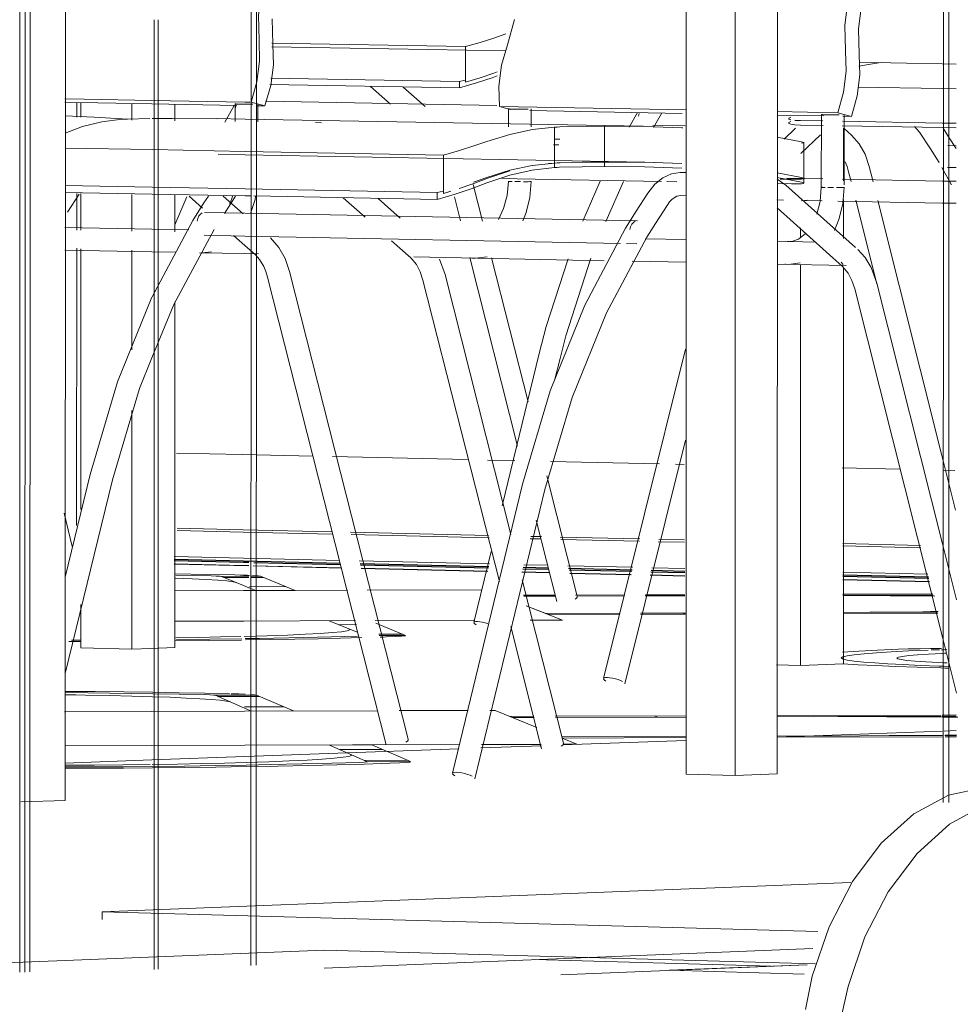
# Model space of a CAD drawing. Header units: metres. Extents: x -32 to 90, y -28 to 32.
# Tile 84 of 148: x 90.06778 to 90.068183, y 1.776211 to 1.776633. Entities that reach past the tile are written whole.
import ezdxf

# ---------------------------------------------------------------- set-up
doc = ezdxf.new("R2010")
doc.units = ezdxf.units.M
doc.linetypes.add('IMPORT-HIDDEN _4_', pattern=[0.005, 0.003333, -0.001667])
doc.layers.get('DEFPOINTS').update_dxf_attribs({"color": 250, "lineweight": 9})
for name, color, linetype, lineweight in [('A-DOOR', 31, 'Continuous', 18), ('A-FLOR', 192, 'Continuous', 18), ('A-GLAZ-CURT', 52, 'Continuous', 18), ('ARQ-ALV-MEDIA', 250, 'Continuous', 9), ('ARQ-LAY-EQUIP', 250, 'Continuous', 9), ('ARQ-PISO-DESN', 250, 'Continuous', 9), ('ARQ-PROJECAO', 250, 'IMPORT-HIDDEN _4_', 9), ('DETALHES_CTR35', 250, 'Continuous', 9), ('ESQUADRIAS', 250, 'Continuous', 25), ('I-FURN', 30, 'Continuous', 18), ('MOBILIARIO', 7, 'Continuous', 18)]:
    doc.layers.add(name, color=color, linetype=linetype, lineweight=lineweight)

msp = doc.modelspace()

# ---------------------------------------------------------------- linework, layer by layer
at = {"layer": 'A-DOOR', "lineweight": 9}
for p, q in [((90.06778023, 1.77622495), (90.06778069, 1.77802629)), ((90.06778285, 1.77802672), (90.06778239, 1.77622504)), ((90.06778285, 1.77802672), (90.06778239, 1.77622504)), ((90.06778456, 1.77622513), (90.06778502, 1.77802716)), ((90.06817589, 1.77802463), (90.06817559, 1.77629773)), ((90.06817797, 1.77629773), (90.06817828, 1.77802506)), ((90.06783783, 1.77663284), (90.06783773, 1.77622617)), ((90.06783945, 1.77622624), (90.06783955, 1.77663285))]:
    msp.add_line(p, q, dxfattribs=at)
at = {"layer": 'A-FLOR', "lineweight": 9}
for p, q in [((90.06787827, 1.77639901), (90.06784637, 1.77639975)), ((90.06791801, 1.77639808), (90.06788016, 1.77639897)), ((90.06798056, 1.77639662), (90.06792646, 1.77639789)), ((90.06800716, 1.776396), (90.06799526, 1.77639628)), ((90.06804194, 1.77639519), (90.06801577, 1.7763958)), ((90.06806495, 1.77639465), (90.06805011, 1.776395)), ((90.06816978, 1.77639221), (90.06813264, 1.77639307)), ((90.0681361, 1.77626334), (90.06781547, 1.77625086)), ((90.06781547, 1.77625086), (90.06812191, 1.77624246)), ((90.06781547, 1.77625086), (90.06781547, 1.77624758))]:
    msp.add_line(p, q, dxfattribs=at)
at = {"layer": 'A-GLAZ-CURT', "lineweight": 9}
for p, q in [((90.06787917, 1.77622783), (90.06787958, 1.77794734)), ((90.06788186, 1.77794781), (90.06788145, 1.77622793))]:
    msp.add_line(p, q, dxfattribs=at)
at = {"layer": 'ARQ-ALV-MEDIA', "color": 59}
for p, q in [((90.06787597, 1.7764023), (90.06784635, 1.77640299)), ((90.06787599, 1.7763992), (90.06784637, 1.77639989))]:
    msp.add_line(p, q, dxfattribs=at)
at = {"layer": 'ARQ-ALV-MEDIA', "color": 57}
for p, q in [((90.06791716, 1.77640134), (90.06787597, 1.7764023)), ((90.06798132, 1.77639985), (90.06792559, 1.77640114)), ((90.06787827, 1.77639915), (90.06787599, 1.7763992)), ((90.06791798, 1.77639822), (90.06788018, 1.7763991)), ((90.06798059, 1.77639676), (90.06792642, 1.77639802)), ((90.06800712, 1.77639614), (90.06799529, 1.77639642)), ((90.0680063, 1.77639927), (90.06799604, 1.77639951)), ((90.06804274, 1.77639842), (90.0680149, 1.77639907)), ((90.06806493, 1.7763979), (90.0680509, 1.77639823)), ((90.06816894, 1.77639549), (90.06813262, 1.77639633)), ((90.06804198, 1.77639533), (90.06801573, 1.77639594)), ((90.06806495, 1.77639479), (90.06805015, 1.77639514)), ((90.06816974, 1.77639235), (90.06813264, 1.77639321))]:
    msp.add_line(p, q, dxfattribs=at)
at = {"layer": 'ARQ-LAY-EQUIP', "color": 57}
for p, q in [((90.06791059, 1.77622675), (90.06811975, 1.77623512)), ((90.06800069, 1.77623036), (90.06810188, 1.77622754)), ((90.06811741, 1.77622817), (90.06801189, 1.77622392))]:
    msp.add_line(p, q, dxfattribs=at)
msp.add_polyline3d([(90.06811607, 1.77622417, 0), (90.06805825, 1.77622578, 0), (90.06811741, 1.77622817, 0)], dxfattribs=at)
at = {"layer": 'ARQ-PISO-DESN', "color": 59}
for p, q in [((90.06787563, 1.77644665), (90.06784739, 1.77644727)), ((90.06818057, 1.77643993), (90.06817539, 1.77644004)), ((90.06787588, 1.77641346), (90.06784766, 1.77641411))]:
    msp.add_line(p, q, dxfattribs=at)
at = {"layer": 'ARQ-PISO-DESN', "color": 57}
for p, q in [((90.06790572, 1.77644598), (90.06787563, 1.77644665)), ((90.067972, 1.77644452), (90.06791414, 1.7764458)), ((90.06799214, 1.77644408), (90.06798045, 1.77644434)), ((90.06805417, 1.77644271), (90.06800746, 1.77644374)), ((90.06806465, 1.77644248), (90.06806099, 1.77644256)), ((90.06815696, 1.77644045), (90.06813236, 1.77644099)), ((90.0679142, 1.77641258), (90.06787588, 1.77641346)), ((90.06798115, 1.77641104), (90.06792216, 1.7764124)), ((90.06800325, 1.77641054), (90.06799875, 1.77641064)), ((90.06804551, 1.77640957), (90.06801191, 1.77641034)), ((90.06806486, 1.77640912), (90.06805362, 1.77640938)), ((90.06816606, 1.7764068), (90.06813255, 1.77640757))]:
    msp.add_line(p, q, dxfattribs=at)
at = {"layer": 'ARQ-PROJECAO', "color": 59, "linetype": 'Continuous'}
msp.add_line((90.06787588, 1.77641446), (90.06784765, 1.77641511), dxfattribs=at)
at = {"layer": 'ARQ-PROJECAO', "color": 57, "linetype": 'Continuous'}
for p, q in [((90.06791393, 1.77641359), (90.06787588, 1.77641446)), ((90.06798089, 1.77641205), (90.06792189, 1.7764134)), ((90.0680036, 1.77641153), (90.067999, 1.77641164)), ((90.06804576, 1.77641057), (90.06801164, 1.77641135)), ((90.06806485, 1.77641013), (90.06805386, 1.77641038)), ((90.0681658, 1.77640781), (90.06813255, 1.77640858))]:
    msp.add_line(p, q, dxfattribs=at)
at = {"layer": 'DEFPOINTS', "color": 59}
for p, q in [((90.06784635, 1.77640299), (90.06787597, 1.7764023)), ((90.0681812, 1.77632844), (90.06817593, 1.77632825)), ((90.0681812, 1.77632844), (90.06817593, 1.77632825)), ((90.06787661, 1.77631734), (90.0678368, 1.77631589)), ((90.06787661, 1.77631734), (90.0678368, 1.77631589))]:
    msp.add_line(p, q, dxfattribs=at)
at = {"layer": 'DEFPOINTS', "color": 57}
for p, q in [((90.06787597, 1.7764023), (90.06791716, 1.77640134)), ((90.06792559, 1.77640114), (90.06798132, 1.77639985)), ((90.06799604, 1.77639951), (90.0680063, 1.77639927)), ((90.0680149, 1.77639907), (90.06804274, 1.77639842)), ((90.0680509, 1.77639823), (90.06806493, 1.7763979)), ((90.06813262, 1.77639633), (90.06816894, 1.77639549)), ((90.06817515, 1.77632822), (90.06810443, 1.77632564)), ((90.06817515, 1.77632822), (90.06810443, 1.77632564)), ((90.06796824, 1.77632068), (90.06787661, 1.77631734)), ((90.06796824, 1.77632068), (90.06787661, 1.77631734)), ((90.06800358, 1.77632197), (90.0679776, 1.77632102)), ((90.06800358, 1.77632197), (90.0679776, 1.77632102)), ((90.0680654, 1.77632422), (90.06801271, 1.7763223)), ((90.0680654, 1.77632422), (90.06801271, 1.7763223)), ((90.0678368, 1.77631589), (90.06779962, 1.77631454)), ((90.0678368, 1.77631589), (90.06779962, 1.77631454))]:
    msp.add_line(p, q, dxfattribs=at)
at = {"layer": 'DETALHES_CTR35', "color": 57}
for p, q in [((90.06791059, 1.77622675), (90.06811975, 1.77623512)), ((90.06811741, 1.77622817), (90.06801189, 1.77622392))]:
    msp.add_line(p, q, dxfattribs=at)
at = {"layer": 'ESQUADRIAS', "color": 69}
for p, q in [((90.06787598, 1.77640106), (90.06784636, 1.77640175)), ((90.06787598, 1.77640044), (90.06784636, 1.77640113))]:
    msp.add_line(p, q, dxfattribs=at)
at = {"layer": 'ESQUADRIAS', "color": 217}
for p, q in [((90.06791748, 1.77640009), (90.06787598, 1.77640106)), ((90.06787826, 1.77640039), (90.06787598, 1.77640044)), ((90.06791765, 1.77639947), (90.0678804, 1.77640034)), ((90.06798103, 1.77639862), (90.06792592, 1.7763999)), ((90.06798088, 1.776398), (90.06792609, 1.77639927)), ((90.06800679, 1.77639739), (90.06799559, 1.77639766)), ((90.06800663, 1.77639802), (90.06799574, 1.77639827)), ((90.06804244, 1.77639719), (90.06801523, 1.77639782)), ((90.06804228, 1.77639657), (90.0680154, 1.77639719)), ((90.06806494, 1.77639604), (90.06805045, 1.77639638)), ((90.06806494, 1.77639666), (90.0680506, 1.776397)), ((90.06816926, 1.77639423), (90.06813263, 1.77639509)), ((90.06816942, 1.77639361), (90.06813263, 1.77639446))]:
    msp.add_line(p, q, dxfattribs=at)
at = {"layer": 'I-FURN', "lineweight": 9}
for p, q in [((90.06808648, 1.77630921), (90.06808657, 1.77674914)), ((90.06810452, 1.77630988), (90.06810461, 1.77674949)), ((90.06779974, 1.77629858), (90.06779986, 1.77674346)), ((90.06806557, 1.77671194), (90.06806549, 1.77630975)), ((90.06788828, 1.77663331), (90.06788858, 1.77662241)), ((90.06799208, 1.77663305), (90.067989, 1.77662217)), ((90.06788815, 1.77662289), (90.06797111, 1.77662147)), ((90.06788821, 1.77662129), (90.06798834, 1.77661956)), ((90.06788858, 1.77662241), (90.06788882, 1.77661365)), ((90.06797111, 1.77660614), (90.06797111, 1.77662147)), ((90.06813956, 1.7766147), (90.06815984, 1.77661434)), ((90.06815984, 1.77661434), (90.06817509, 1.77661408)), ((90.06817509, 1.77661408), (90.06818113, 1.77661397)), ((90.06788771, 1.77660789), (90.06796854, 1.77660647)), ((90.06796854, 1.77660647), (90.06797095, 1.77660708)), ((90.06788768, 1.77660474), (90.06788522, 1.77659604)), ((90.06788736, 1.77660516), (90.06796854, 1.77660373)), ((90.06793896, 1.77659679), (90.06793046, 1.77660436)), ((90.0679444, 1.77660411), (90.06795379, 1.77659575)), ((90.06796854, 1.77660373), (90.06796854, 1.77660647)), ((90.06813909, 1.77660408), (90.06817508, 1.77660345)), ((90.06817508, 1.77660345), (90.06818113, 1.77660334)), ((90.06779961, 1.77659905), (90.06780778, 1.7765989)), ((90.06780778, 1.7765989), (90.06783681, 1.77659838)), ((90.06781365, 1.77659732), (90.0677996, 1.77659757)), ((90.06780465, 1.77659115), (90.06780465, 1.77659716)), ((90.06780645, 1.77659723), (90.06780645, 1.77659119)), ((90.0678368, 1.77659691), (90.06781365, 1.77659732)), ((90.06782829, 1.77658993), (90.06782829, 1.77659684)), ((90.06787325, 1.77659625), (90.0678368, 1.77659691)), ((90.06783681, 1.77659838), (90.06787663, 1.77659767)), ((90.0678467, 1.77658959), (90.0678467, 1.7765965)), ((90.06787209, 1.77659619), (90.06786804, 1.77658911)), ((90.06787241, 1.77658935), (90.06787241, 1.77659683)), ((90.06787243, 1.77659475), (90.06787273, 1.77659586)), ((90.06787663, 1.77659767), (90.06787891, 1.77659763)), ((90.06788522, 1.77659604), (90.06787935, 1.77659762)), ((90.06788522, 1.77659604), (90.06788161, 1.7765961)), ((90.06788212, 1.77659684), (90.06788212, 1.77658918)), ((90.06788543, 1.77659802), (90.0679845, 1.77659625)), ((90.06798563, 1.77659572), (90.0680579, 1.77659442)), ((90.06798563, 1.77659572), (90.06799026, 1.77659446)), ((90.06798942, 1.77658711), (90.06798942, 1.77659473)), ((90.06799916, 1.77659474), (90.06799916, 1.77658699)), ((90.0680579, 1.77659442), (90.06806549, 1.77659429)), ((90.06782639, 1.77659038), (90.06783597, 1.7765906)), ((90.06783687, 1.77659062), (90.06784553, 1.7765907)), ((90.06786502, 1.77659054), (90.06784553, 1.7765907)), ((90.06786429, 1.7765906), (90.06787673, 1.77659037)), ((90.06787673, 1.77659037), (90.06804715, 1.77658728)), ((90.06806376, 1.77659283), (90.06799866, 1.776594)), ((90.06804466, 1.7765932), (90.06804109, 1.77658692)), ((90.06805494, 1.77659282), (90.0680515, 1.77658674)), ((90.06810453, 1.77659359), (90.06813046, 1.77659312)), ((90.06812427, 1.77659174), (90.06810453, 1.7765921)), ((90.0681234, 1.77656117), (90.06812341, 1.77659233)), ((90.06813046, 1.77659312), (90.06813631, 1.77659153)), ((90.06813631, 1.77659153), (90.06813268, 1.77659159)), ((90.06813318, 1.77659233), (90.06813317, 1.77656225)), ((90.06790949, 1.77658872), (90.06790682, 1.77658888)), ((90.06799002, 1.77658382), (90.0679997, 1.77658588)), ((90.0679997, 1.77658588), (90.0680092, 1.77658692)), ((90.0680092, 1.77658669), (90.06800919, 1.77657155)), ((90.06802109, 1.77658725), (90.06801153, 1.77658702)), ((90.06803062, 1.776572), (90.06803063, 1.77658735)), ((90.06805134, 1.77658768), (90.06806508, 1.77658743)), ((90.06806369, 1.7765867), (90.06806411, 1.77658668)), ((90.06810752, 1.77658183), (90.0681124, 1.77658646)), ((90.06811207, 1.77658989), (90.06811452, 1.77658979)), ((90.06811452, 1.77658971), (90.06811207, 1.77658982)), ((90.06811452, 1.77658979), (90.06812412, 1.77658961)), ((90.06812417, 1.77658766), (90.06811452, 1.77658783)), ((90.06817508, 1.77658674), (90.06813239, 1.77658751)), ((90.06813243, 1.77658946), (90.06817508, 1.77658869)), ((90.06813289, 1.77656389), (90.06813289, 1.77658643)), ((90.06813325, 1.77658631), (90.06813637, 1.77658351)), ((90.06817508, 1.77658869), (90.06818112, 1.77658859)), ((90.06818112, 1.77658663), (90.06817508, 1.77658674)), ((90.06817552, 1.77658645), (90.06817792, 1.77658282)), ((90.06801148, 1.77658175), (90.06800914, 1.7765818)), ((90.06810457, 1.77658265), (90.06811486, 1.77658069)), ((90.0681231, 1.77658366), (90.06811463, 1.77657562)), ((90.0681701, 1.77657764), (90.06816537, 1.77658479)), ((90.06818109, 1.77657785), (90.06817792, 1.77658282)), ((90.06779969, 1.77657799), (90.06783689, 1.7765773)), ((90.06801105, 1.77657932), (90.06800871, 1.77657936)), ((90.06811579, 1.77658041), (90.06811591, 1.77658028)), ((90.06811592, 1.77658028), (90.06811592, 1.77656492)), ((90.06817387, 1.77657178), (90.0681701, 1.77657764)), ((90.06817763, 1.77657906), (90.06818109, 1.77657899)), ((90.06783689, 1.7765773), (90.06787671, 1.77657656)), ((90.06786514, 1.7765753), (90.06787673, 1.77657508)), ((90.06787671, 1.77657656), (90.06796169, 1.77657499)), ((90.06787673, 1.77657508), (90.06804785, 1.77657191)), ((90.06796169, 1.77655854), (90.06796169, 1.77657499)), ((90.06799002, 1.77656843), (90.06799968, 1.77657049)), ((90.0679997, 1.77657049), (90.06800919, 1.77657154)), ((90.06800919, 1.77657155), (90.06800667, 1.77657136)), ((90.06800919, 1.77657154), (90.06800919, 1.77656963)), ((90.06800919, 1.77656963), (90.06801027, 1.77656968)), ((90.06801027, 1.77656968), (90.06801137, 1.77656972)), ((90.06801155, 1.77657166), (90.06802108, 1.77657189)), ((90.06802109, 1.77657189), (90.06803062, 1.776572)), ((90.06803062, 1.77657006), (90.06803062, 1.77657198)), ((90.06804781, 1.77657187), (90.06806369, 1.77657136)), ((90.06814395, 1.77657002), (90.06814558, 1.77656352)), ((90.06817907, 1.77656226), (90.06817504, 1.77656962)), ((90.06818109, 1.77656962), (90.06817745, 1.77656968)), ((90.06797448, 1.77656339), (90.06798022, 1.77656537)), ((90.06798022, 1.77656537), (90.06799, 1.77656843)), ((90.06799, 1.7765682), (90.06798022, 1.77656488)), ((90.06799319, 1.77656483), (90.06805499, 1.77656367)), ((90.06805216, 1.7765625), (90.06805561, 1.77656524)), ((90.06805561, 1.77656524), (90.06805922, 1.77656687)), ((90.06805922, 1.77656687), (90.06806301, 1.77656749)), ((90.06806302, 1.77656749), (90.06806552, 1.77656756)), ((90.06810457, 1.77656734), (90.06811485, 1.77656539)), ((90.06811485, 1.77656533), (90.06810457, 1.7765673)), ((90.06811485, 1.77656337), (90.06810457, 1.77656535)), ((90.06810871, 1.77656509), (90.06812404, 1.7765648)), ((90.06811585, 1.77656487), (90.06811459, 1.77656478)), ((90.06811485, 1.77656539), (90.06811579, 1.77656511)), ((90.06811592, 1.77656499), (90.06811592, 1.77656296)), ((90.06813613, 1.7765637), (90.06813511, 1.77656779)), ((90.06779969, 1.77656191), (90.06783689, 1.7765612)), ((90.06783689, 1.7765612), (90.06787671, 1.77656045)), ((90.06797433, 1.77656237), (90.06797831, 1.77654667)), ((90.06802879, 1.77656382), (90.06802127, 1.77654663)), ((90.06803866, 1.77656364), (90.06803121, 1.77654646)), ((90.0680491, 1.77655868), (90.06805216, 1.7765625)), ((90.06805729, 1.77656362), (90.06806161, 1.77656354)), ((90.06810453, 1.77656274), (90.06811058, 1.77656262)), ((90.06810455, 1.77656463), (90.06810827, 1.77656213)), ((90.06810579, 1.77656467), (90.06811058, 1.77656458)), ((90.06810827, 1.77656213), (90.0681381, 1.77653542)), ((90.0681234, 1.77656117), (90.06812348, 1.77656118)), ((90.06812341, 1.77656116), (90.0681234, 1.77656117)), ((90.06813105, 1.77656105), (90.06812991, 1.77656106)), ((90.06813249, 1.77656464), (90.06817507, 1.77656384)), ((90.06817507, 1.77656384), (90.06818112, 1.77656373)), ((90.06779969, 1.77655898), (90.06783689, 1.77655827)), ((90.06780565, 1.77655816), (90.06780066, 1.77655046)), ((90.06780464, 1.77654279), (90.06780464, 1.77655848)), ((90.06780644, 1.77655855), (90.06780644, 1.77654286)), ((90.06782828, 1.77654243), (90.06782828, 1.77655813)), ((90.06783689, 1.77655827), (90.06787671, 1.77655751)), ((90.06785184, 1.77655705), (90.06784657, 1.77654508)), ((90.06784669, 1.77654207), (90.06784669, 1.77655778)), ((90.0678585, 1.77655227), (90.06785271, 1.77655739)), ((90.0678591, 1.77655448), (90.06786099, 1.77655741)), ((90.06786739, 1.77655739), (90.06787592, 1.77654983)), ((90.06787229, 1.77655689), (90.06786784, 1.77655001)), ((90.06787229, 1.77655689), (90.06787267, 1.77655741)), ((90.06787671, 1.77656045), (90.06795894, 1.77655889)), ((90.06787671, 1.77655751), (90.06787899, 1.77655747)), ((90.06788044, 1.77655744), (90.06795894, 1.77655595)), ((90.06792809, 1.77654831), (90.06791868, 1.77655667)), ((90.06793369, 1.77655638), (90.06794309, 1.77654801)), ((90.06795894, 1.77655889), (90.06796151, 1.77655954)), ((90.06795894, 1.77655595), (90.06795894, 1.77655889)), ((90.06796473, 1.77655945), (90.06796169, 1.77655854)), ((90.06796891, 1.77654681), (90.06796632, 1.77655703)), ((90.06804413, 1.77655093), (90.0680491, 1.77655868)), ((90.06806552, 1.77655774), (90.06806327, 1.77655768)), ((90.06805737, 1.77655338), (90.06805239, 1.77654563)), ((90.06805737, 1.77655338), (90.06805847, 1.77655488)), ((90.06805847, 1.77655488), (90.06805961, 1.77655604)), ((90.06810716, 1.7765557), (90.06810431, 1.77655576)), ((90.06813253, 1.77652726), (90.06810454, 1.7765523)), ((90.06812383, 1.77655539), (90.06811488, 1.77655556)), ((90.06811739, 1.77655559), (90.06811504, 1.77655542)), ((90.06817507, 1.77655442), (90.06813052, 1.77655526)), ((90.06813288, 1.77653923), (90.06813289, 1.77655591)), ((90.06814718, 1.77651977), (90.06813815, 1.7765557)), ((90.06814758, 1.77655556), (90.06817487, 1.77644693)), ((90.06818112, 1.7765543), (90.06817507, 1.77655442)), ((90.06785933, 1.77655039), (90.06787667, 1.77655005)), ((90.06787667, 1.77655005), (90.06804464, 1.77654683)), ((90.0677996, 1.77654397), (90.0678368, 1.77654324)), ((90.06811453, 1.77653962), (90.06811453, 1.77654374)), ((90.0678368, 1.77654324), (90.06785266, 1.77654294)), ((90.06787667, 1.77654028), (90.06785913, 1.77654062)), ((90.06787663, 1.7765362), (90.06787177, 1.7765405)), ((90.06803739, 1.77653714), (90.06787667, 1.77654028)), ((90.06788114, 1.7765322), (90.06787663, 1.7765362)), ((90.06794769, 1.77653089), (90.06793942, 1.77653824)), ((90.06804444, 1.77653701), (90.06803996, 1.77653709)), ((90.068048, 1.77653914), (90.06806549, 1.7765388)), ((90.06810453, 1.77653804), (90.06812107, 1.77653772)), ((90.06810894, 1.77653794), (90.06810958, 1.77653789)), ((90.0681112, 1.77653805), (90.06810958, 1.77653789)), ((90.0678368, 1.77653353), (90.0677996, 1.77653427)), ((90.06780461, 1.7764163), (90.06780464, 1.77653513)), ((90.06780644, 1.77653476), (90.06780641, 1.7764232)), ((90.06782826, 1.77649161), (90.06782827, 1.77653424)), ((90.06784724, 1.77653333), (90.0678368, 1.77653353)), ((90.06787663, 1.77653275), (90.06785727, 1.77653313)), ((90.06785829, 1.77653306), (90.06786233, 1.77653347)), ((90.06788239, 1.77653264), (90.06787663, 1.77653275)), ((90.06803044, 1.77652972), (90.06794895, 1.77653133)), ((90.06799332, 1.7764503), (90.06797287, 1.77653114)), ((90.06798033, 1.7765314), (90.06797534, 1.77653076)), ((90.06795989, 1.77653044), (90.06796231, 1.77652379)), ((90.06797381, 1.77653085), (90.06797407, 1.77653084)), ((90.06797382, 1.77653086), (90.06797534, 1.77653076)), ((90.06798227, 1.776531), (90.06799786, 1.77646934)), ((90.06806549, 1.77652903), (90.06804239, 1.77652949)), ((90.06813405, 1.77652768), (90.06810453, 1.77652826)), ((90.06810784, 1.77652822), (90.0681081, 1.7765282)), ((90.06810785, 1.77652822), (90.06810937, 1.77652812)), ((90.06811432, 1.77652875), (90.06810937, 1.77652812)), ((90.0681145, 1.7763564), (90.06811453, 1.77652793)), ((90.06813253, 1.77652726), (90.0681349, 1.77652442)), ((90.06793718, 1.77632239), (90.06788633, 1.77652271)), ((90.06789575, 1.77652511), (90.06794658, 1.77632479)), ((90.06796231, 1.77652379), (90.06799048, 1.77641248)), ((90.06813285, 1.77635705), (90.06813288, 1.77652658)), ((90.06814479, 1.77652677), (90.06814719, 1.7765201)), ((90.06798557, 1.77639225), (90.06795287, 1.77652139)), ((90.06814719, 1.7765201), (90.06817524, 1.77640851)), ((90.06817523, 1.77636846), (90.06813771, 1.77651771)), ((90.06784665, 1.77636401), (90.06784668, 1.7765121)), ((90.06798677, 1.77642478), (90.06800263, 1.77649004)), ((90.06803015, 1.77635073), (90.06806526, 1.77649181)), ((90.06801154, 1.77648789), (90.06800923, 1.77647838)), ((90.06782823, 1.77636337), (90.06782826, 1.77646561)), ((90.06806525, 1.77645279), (90.0680393, 1.77634846)), ((90.06817487, 1.77644693), (90.06818091, 1.77642289)), ((90.06781989, 1.7764358), (90.06779963, 1.77635294)), ((90.06779964, 1.77639421), (90.06781038, 1.77643811)), ((90.0680059, 1.77643757), (90.06801894, 1.77638601)), ((90.06796546, 1.77631016), (90.06799553, 1.77643398)), ((90.06800509, 1.77643166), (90.06797503, 1.77630784)), ((90.06779921, 1.77642158), (90.06780274, 1.77640736)), ((90.06801015, 1.77638377), (90.06800135, 1.77641857)), ((90.06797462, 1.77637476), (90.06798203, 1.77640524)), ((90.06817524, 1.77640851), (90.06818127, 1.77638449)), ((90.0679954, 1.77639306), (90.0680131, 1.77632311)), ((90.0678064, 1.77638245), (90.06780639, 1.7763639)), ((90.06797627, 1.77637518), (90.06797547, 1.77637515)), ((90.06800368, 1.77632071), (90.06799045, 1.77637298)), ((90.06818127, 1.77634445), (90.06817523, 1.77636846)), ((90.06782823, 1.77636337), (90.06780639, 1.7763639)), ((90.06783643, 1.77636365), (90.06782823, 1.77636337)), ((90.06784665, 1.77636401), (90.06783643, 1.77636365)), ((90.0681145, 1.7763564), (90.06810424, 1.77635665)), ((90.06813285, 1.77635705), (90.0681145, 1.7763564)), ((90.06794656, 1.77632483), (90.06794653, 1.77632443)), ((90.06796548, 1.77631021), (90.06796546, 1.77631016)), ((90.06796829, 1.77631053), (90.06796722, 1.77631061)), ((90.06797196, 1.77630972), (90.06797074, 1.77631007)), ((90.06808648, 1.77630921), (90.06806549, 1.77630975)), ((90.06810452, 1.77630988), (90.06808648, 1.77630921)), ((90.06779974, 1.77629858), (90.06778072, 1.77629788)), ((90.0679106, 1.77623442), (90.06733888, 1.77621172)), ((90.06812089, 1.77622857), (90.0679106, 1.77623442))]:
    msp.add_line(p, q, dxfattribs=at)
for points in [[(90.06788271, 1.776624, 0), (90.06788242, 1.7766349, 0), (90.06788383, 1.776646, 0), (90.0678869, 1.77665684, 0)], [(90.06813381, 1.77661968, 0), (90.06813349, 1.77663066, 0), (90.0681349, 1.77664183, 0), (90.06813799, 1.77665275, 0)], [(90.06814384, 1.77665114, 0), (90.06814075, 1.77664022, 0), (90.06813934, 1.77662906, 0), (90.06813966, 1.77661808, 0)], [(90.06787935, 1.77659762, 0), (90.06788181, 1.77660633, 0), (90.06788295, 1.77661524, 0), (90.06788271, 1.776624, 0)], [(90.06797111, 1.77662147, 0), (90.0679774, 1.77662323, 0), (90.06798324, 1.77662507, 0), (90.06798837, 1.77662683, 0)], [(90.067989, 1.77662217, 0), (90.06798652, 1.77661344, 0), (90.06798539, 1.7766045, 0), (90.06798563, 1.77659572, 0)], [(90.06813046, 1.77659312, 0), (90.06813294, 1.77660189, 0), (90.06813407, 1.77661086, 0), (90.06813381, 1.77661968, 0)], [(90.06813966, 1.77661808, 0), (90.06813992, 1.77660927, 0), (90.06813992, 1.77660927, 0)], [(90.06788882, 1.77661365, 0), (90.06788768, 1.77660474, 0), (90.06788768, 1.77660474, 0)], [(90.06814904, 1.77661455, 0), (90.06814534, 1.77661399, 0), (90.06813944, 1.77661301, 0)], [(90.06798462, 1.77660888, 0), (90.06798248, 1.77660811, 0), (90.06797575, 1.77660584, 0), (90.06796854, 1.77660373, 0)], [(90.06798459, 1.77661059, 0), (90.06798323, 1.7766101, 0), (90.06797739, 1.77660808, 0), (90.06797111, 1.77660614, 0)], [(90.06813992, 1.77660927, 0), (90.06813879, 1.77660029, 0), (90.06813631, 1.77659153, 0)], [(90.0678729, 1.77659688, 0), (90.0678725, 1.77659685, 0), (90.06787242, 1.77659682, 0), (90.06787267, 1.7765968, 0), (90.06787323, 1.77659677, 0), (90.06787407, 1.77659675, 0)], [(90.06787407, 1.77659675, 0), (90.06787513, 1.77659674, 0), (90.06787633, 1.77659673, 0), (90.06787633, 1.77659673, 0)], [(90.06787633, 1.77659673, 0), (90.0678776, 1.77659673, 0), (90.06787884, 1.77659674, 0), (90.06787997, 1.77659675, 0), (90.06787997, 1.77659675, 0)], [(90.06798951, 1.77659475, 0), (90.06798943, 1.77659472, 0), (90.06798969, 1.7765947, 0), (90.06799026, 1.77659467, 0), (90.0679911, 1.77659465, 0)], [(90.06798991, 1.77659478, 0), (90.06798951, 1.77659475, 0), (90.06798951, 1.77659475, 0)], [(90.0679911, 1.77659465, 0), (90.06799217, 1.77659464, 0), (90.06799337, 1.77659463, 0), (90.06799464, 1.77659463, 0), (90.06799589, 1.77659464, 0), (90.06799702, 1.77659465, 0), (90.06799702, 1.77659465, 0)], [(90.06799702, 1.77659465, 0), (90.06799797, 1.77659467, 0), (90.06799797, 1.77659467, 0)], [(90.06782405, 1.77659028, 0), (90.06781542, 1.77658923, 0), (90.06780711, 1.77658716, 0), (90.06779968, 1.77658432, 0)], [(90.06779975, 1.77659171, 0), (90.06781211, 1.77659126, 0), (90.06782411, 1.77659055, 0)], [(90.06782405, 1.77659028, 0), (90.06782521, 1.77659034, 0), (90.06782639, 1.77659038, 0)], [(90.06804548, 1.77659275, 0), (90.06804548, 1.77659275, 0), (90.06804518, 1.77659164, 0), (90.06804518, 1.77659164, 0)], [(90.06811041, 1.77659123, 0), (90.06810951, 1.7765908, 0), (90.06810949, 1.77659042, 0), (90.06811036, 1.77659011, 0), (90.06811036, 1.77659011, 0)], [(90.06811036, 1.77659004, 0), (90.06810949, 1.77659035, 0), (90.06810951, 1.77659073, 0), (90.06811041, 1.77659116, 0)], [(90.06812388, 1.77659237, 0), (90.06812349, 1.77659235, 0), (90.06812342, 1.77659232, 0), (90.06812368, 1.77659229, 0), (90.06812426, 1.77659227, 0), (90.06812511, 1.77659225, 0)], [(90.06812511, 1.77659225, 0), (90.06812618, 1.77659223, 0), (90.06812739, 1.77659222, 0), (90.06812867, 1.77659222, 0), (90.06812991, 1.77659223, 0), (90.06813105, 1.77659224, 0), (90.06813105, 1.77659224, 0)], [(90.06801153, 1.77658702, 0), (90.06801036, 1.77658698, 0), (90.0680092, 1.77658692, 0)], [(90.06803048, 1.77658735, 0), (90.06802109, 1.77658725, 0), (90.06802109, 1.77658725, 0)], [(90.06803063, 1.77658735, 0), (90.06804775, 1.77658723, 0), (90.06804775, 1.77658723, 0)], [(90.06804775, 1.77658723, 0), (90.06806369, 1.7765867, 0), (90.06806369, 1.7765867, 0)], [(90.06811452, 1.77658783, 0), (90.06811207, 1.77658794, 0), (90.06811036, 1.77658816, 0), (90.06810949, 1.77658847, 0), (90.06810951, 1.77658885, 0), (90.06811041, 1.77658928, 0)], [(90.06816537, 1.77658479, 0), (90.06816435, 1.77658613, 0), (90.0681633, 1.77658714, 0)], [(90.06798022, 1.77658077, 0), (90.06799002, 1.77658382, 0), (90.06799002, 1.77658382, 0)], [(90.06814395, 1.77657002, 0), (90.06814215, 1.77657529, 0), (90.06813967, 1.77657974, 0), (90.06813637, 1.77658351, 0)], [(90.06796169, 1.77657499, 0), (90.06796844, 1.77657689, 0), (90.06797471, 1.77657887, 0), (90.06798022, 1.77658077, 0)], [(90.06811486, 1.77658069, 0), (90.06811579, 1.77658041, 0), (90.06811579, 1.77658041, 0)], [(90.06811591, 1.77658028, 0), (90.06811581, 1.77658018, 0), (90.0681149, 1.77658001, 0), (90.0681149, 1.77658001, 0)], [(90.06800919, 1.77656963, 0), (90.06799968, 1.77656853, 0), (90.06799, 1.77656632, 0), (90.06798022, 1.77656302, 0)], [(90.06800919, 1.77657155, 0), (90.06801037, 1.77657162, 0), (90.06801155, 1.77657166, 0)], [(90.06801153, 1.77657164, 0), (90.06801035, 1.7765716, 0), (90.06800919, 1.77657154, 0)], [(90.06801137, 1.77656972, 0), (90.068021, 1.77656995, 0), (90.06803062, 1.77657006, 0)], [(90.06803048, 1.77657198, 0), (90.06802108, 1.77657187, 0), (90.06801153, 1.77657164, 0)], [(90.06806369, 1.77657136, 0), (90.06804775, 1.77657189, 0), (90.06803062, 1.776572, 0)], [(90.06803062, 1.77657198, 0), (90.06804775, 1.77657187, 0), (90.06804781, 1.77657187, 0)], [(90.06806369, 1.77656942, 0), (90.06804775, 1.77656995, 0), (90.06803062, 1.77657006, 0)], [(90.06813511, 1.77656779, 0), (90.06813442, 1.77657008, 0), (90.06813356, 1.77657213, 0)], [(90.06798022, 1.77656488, 0), (90.0679747, 1.7765628, 0), (90.06796843, 1.77656063, 0), (90.06796843, 1.77656063, 0)], [(90.06798652, 1.7765651, 0), (90.06799007, 1.77656492, 0), (90.06799319, 1.77656483, 0)], [(90.06811579, 1.77656511, 0), (90.0681158, 1.77656488, 0), (90.0681149, 1.77656472, 0), (90.06811312, 1.77656464, 0), (90.06811058, 1.77656465, 0)], [(90.0681149, 1.77656465, 0), (90.0681158, 1.77656481, 0), (90.06811579, 1.77656504, 0), (90.06811485, 1.77656533, 0)], [(90.06798022, 1.77656302, 0), (90.0679739, 1.77656066, 0), (90.06796667, 1.77655822, 0), (90.06795894, 1.77655595, 0)], [(90.06798942, 1.77656368, 0), (90.06798887, 1.77655763, 0), (90.06798739, 1.77655202, 0), (90.06798517, 1.77654732, 0)], [(90.06798941, 1.77656368, 0), (90.0679895, 1.77656369, 0), (90.0679899, 1.77656371, 0), (90.0679899, 1.77656371, 0)], [(90.0679911, 1.77656362, 0), (90.06799025, 1.77656364, 0), (90.06798968, 1.77656366, 0), (90.06798943, 1.77656368, 0), (90.06798941, 1.77656368, 0)], [(90.06799464, 1.77656358, 0), (90.06799337, 1.77656359, 0), (90.06799216, 1.77656361, 0), (90.06799216, 1.77656361, 0)], [(90.06799915, 1.7765636, 0), (90.0679986, 1.77655681, 0), (90.0679971, 1.77655035, 0), (90.06799566, 1.77654679, 0)], [(90.06799915, 1.7765636, 0), (90.06799906, 1.77656359, 0), (90.06799867, 1.77656358, 0), (90.06799797, 1.77656357, 0), (90.06799702, 1.77656357, 0), (90.06799588, 1.77656357, 0), (90.06799588, 1.77656357, 0)], [(90.06799888, 1.77656363, 0), (90.06799914, 1.77656361, 0), (90.06799915, 1.7765636, 0)], [(90.06811058, 1.77656458, 0), (90.06811312, 1.77656457, 0), (90.0681149, 1.77656465, 0), (90.0681149, 1.77656465, 0)], [(90.06811058, 1.77656262, 0), (90.06811312, 1.77656261, 0), (90.0681149, 1.7765627, 0)], [(90.0681149, 1.7765627, 0), (90.0681158, 1.77656286, 0), (90.06811579, 1.77656309, 0), (90.06811485, 1.77656337, 0)], [(90.0681234, 1.77656117, 0), (90.06812285, 1.77655507, 0), (90.06812144, 1.77654969, 0)], [(90.0681251, 1.77656111, 0), (90.06812425, 1.77656113, 0), (90.06812368, 1.77656114, 0), (90.06812341, 1.77656116, 0)], [(90.06812348, 1.77656118, 0), (90.06812388, 1.77656119, 0), (90.06812388, 1.77656119, 0)], [(90.06812866, 1.77656106, 0), (90.06812739, 1.77656107, 0), (90.06812617, 1.77656109, 0), (90.06812617, 1.77656109, 0)], [(90.06813317, 1.77656109, 0), (90.06813262, 1.77655425, 0), (90.06813111, 1.77654775, 0), (90.06812904, 1.77654261, 0)], [(90.06813269, 1.77656106, 0), (90.06813199, 1.77656106, 0), (90.06813105, 1.77656105, 0), (90.06813105, 1.77656105, 0)], [(90.06813317, 1.77656109, 0), (90.06813309, 1.77656107, 0), (90.06813269, 1.77656106, 0), (90.06813269, 1.77656106, 0)], [(90.06813289, 1.77656111, 0), (90.06813316, 1.77656109, 0), (90.06813317, 1.77656109, 0)], [(90.06787015, 1.77655401, 0), (90.06787107, 1.77655642, 0), (90.06787127, 1.77655738, 0)], [(90.0678791, 1.77654991, 0), (90.06788096, 1.77655591, 0), (90.06788121, 1.77655738, 0)], [(90.06805961, 1.77655604, 0), (90.06806161, 1.77655731, 0), (90.06806327, 1.77655768, 0)], [(90.06783693, 1.77651426, 0), (90.06785438, 1.77654696, 0), (90.0678591, 1.77655448, 0)], [(90.06785613, 1.77654668, 0), (90.06785645, 1.77654787, 0), (90.06785696, 1.77654889, 0), (90.06785763, 1.77654969, 0), (90.0678584, 1.7765502, 0), (90.0678584, 1.7765502, 0)], [(90.06799553, 1.77643398, 0), (90.06800726, 1.77647396, 0), (90.06802212, 1.77651074, 0), (90.06803961, 1.77654367, 0), (90.06804413, 1.77655093, 0)], [(90.06800509, 1.77643166, 0), (90.06801671, 1.77647119, 0), (90.06803142, 1.77650744, 0), (90.06804873, 1.77653977, 0), (90.06805239, 1.77654563, 0)], [(90.06804371, 1.77654663, 0), (90.06804293, 1.77654612, 0), (90.06804227, 1.77654532, 0), (90.06804176, 1.77654429, 0), (90.06804144, 1.7765431, 0), (90.06804144, 1.7765431, 0)], [(90.06783685, 1.7764881, 0), (90.06784618, 1.77651096, 0), (90.06786345, 1.77654306, 0)], [(90.06789575, 1.77652511, 0), (90.06789382, 1.7765307, 0), (90.06789117, 1.77653543, 0), (90.06788759, 1.77653948, 0)], [(90.06811647, 1.7765412, 0), (90.06811367, 1.77653901, 0), (90.0681112, 1.77653805, 0)], [(90.06788633, 1.77652271, 0), (90.06788559, 1.77652513, 0), (90.06788468, 1.77652731, 0), (90.06788295, 1.77653019, 0), (90.06788114, 1.7765322, 0)], [(90.06813906, 1.77653456, 0), (90.06814215, 1.77653114, 0), (90.06814479, 1.77652677, 0)], [(90.06794769, 1.7765309, 0), (90.06795006, 1.77652807, 0), (90.06795169, 1.77652497, 0), (90.06795287, 1.77652139, 0)], [(90.068015, 1.77653053, 0), (90.06800558, 1.77650151, 0), (90.06800263, 1.77649004, 0)], [(90.06802467, 1.77653081, 0), (90.06801401, 1.77649757, 0), (90.06801154, 1.77648789, 0)], [(90.0681319, 1.77652905, 0), (90.06813256, 1.77652829, 0), (90.06813274, 1.77652815, 0)], [(90.0681349, 1.77652442, 0), (90.06813652, 1.7765213, 0), (90.06813771, 1.77651771, 0)], [(90.06781038, 1.77643811, 0), (90.0678221, 1.77647777, 0), (90.06783685, 1.77651407, 0)], [(90.06781989, 1.7764358, 0), (90.06783149, 1.77647499, 0), (90.06783685, 1.7764881, 0)], [(90.06801892, 1.77638604, 0), (90.06801889, 1.77638568, 0), (90.06801857, 1.77638525, 0), (90.06801797, 1.77638481, 0)], [(90.06797547, 1.77637515, 0), (90.06797491, 1.77637502, 0), (90.06797464, 1.7763748, 0), (90.06797462, 1.77637475, 0)], [(90.06797838, 1.77637494, 0), (90.06797726, 1.77637511, 0), (90.06797627, 1.77637518, 0)], [(90.06797467, 1.7763745, 0), (90.06797467, 1.7763745, 0), (90.067975, 1.77637415, 0), (90.06797561, 1.77637376, 0), (90.06797561, 1.77637376, 0)], [(90.06798068, 1.77637436, 0), (90.06797955, 1.77637468, 0), (90.06797838, 1.77637494, 0)], [(90.06803185, 1.77635118, 0), (90.06803102, 1.77635115, 0), (90.06803045, 1.77635101, 0), (90.06803017, 1.77635078, 0), (90.06803015, 1.77635073, 0)], [(90.0680302, 1.77635046, 0), (90.06803053, 1.77635009, 0), (90.06803116, 1.77634968, 0)], [(90.0680383, 1.7763495, 0), (90.06803743, 1.77634992, 0), (90.06803638, 1.77635031, 0), (90.06803522, 1.77635065, 0), (90.06803402, 1.77635092, 0), (90.06803287, 1.7763511, 0), (90.06803185, 1.77635118, 0)], [(90.06794653, 1.77632443, 0), (90.06794618, 1.77632398, 0), (90.06794554, 1.7763235, 0), (90.06794554, 1.7763235, 0)], [(90.06801309, 1.77632315, 0), (90.06801306, 1.77632275, 0), (90.06801271, 1.77632229, 0), (90.06801207, 1.77632181, 0), (90.06801207, 1.77632181, 0)], [(90.06796577, 1.77631044, 0), (90.06796548, 1.77631021, 0), (90.06796548, 1.77631021, 0)], [(90.06796551, 1.77630989, 0), (90.06796587, 1.77630951, 0), (90.06796587, 1.77630951, 0)], [(90.06796722, 1.77631061, 0), (90.06796636, 1.77631058, 0), (90.06796577, 1.77631044, 0), (90.06796577, 1.77631044, 0)], [(90.06796587, 1.77630951, 0), (90.06796652, 1.77630909, 0), (90.06796652, 1.77630909, 0)], [(90.06797074, 1.77631007, 0), (90.06797074, 1.77631007, 0), (90.06796949, 1.77631035, 0), (90.06796829, 1.77631053, 0), (90.06796829, 1.77631053, 0)], [(90.06797397, 1.7763089, 0), (90.06797306, 1.77630932, 0), (90.06797196, 1.77630972, 0), (90.06797196, 1.77630972, 0)], [(90.06811658, 1.77620904, 0), (90.06811952, 1.77622322, 0), (90.06812671, 1.77624444, 0), (90.06813674, 1.77626378, 0), (90.06814907, 1.77628019, 0), (90.068163, 1.77629276, 0), (90.06817779, 1.77630081, 0), (90.0681926, 1.77630391, 0)], [(90.06820793, 1.7762996, 0), (90.06819311, 1.7762965, 0), (90.06817833, 1.77628844, 0), (90.0681644, 1.77627586, 0), (90.06815207, 1.77625945, 0), (90.06814204, 1.7762401, 0), (90.06813484, 1.77621887, 0), (90.06813238, 1.77620752, 0)]]:
    msp.add_polyline3d(points, dxfattribs=at)
at = {"layer": 'MOBILIARIO', "color": 49}
for p, q in [((90.06786771, 1.77639404), (90.06787603, 1.77639406)), ((90.06787607, 1.77638843), (90.06784646, 1.77638834)), ((90.06784646, 1.77638834), (90.06787607, 1.77638843)), ((90.06784656, 1.77637531), (90.06787605, 1.7763754)), ((90.06784656, 1.77637531), (90.06787605, 1.7763754)), ((90.0678651, 1.77634307), (90.06787641, 1.77634311)), ((90.06787646, 1.77633679), (90.06783664, 1.77633666)), ((90.06783664, 1.77633666), (90.06787646, 1.77633679)), ((90.06818116, 1.77633516), (90.06817511, 1.77633514)), ((90.06817512, 1.77633459), (90.06818116, 1.77633461)), ((90.06817629, 1.77632637), (90.06818121, 1.77632639)), ((90.06818121, 1.77632583), (90.06817639, 1.77632582)), ((90.06783675, 1.77632201), (90.06787657, 1.77632215)), ((90.06783675, 1.77632201), (90.06787657, 1.77632215))]:
    msp.add_line(p, q, dxfattribs=at)
at = {"layer": 'MOBILIARIO', "color": 137}
for p, q in [((90.06787603, 1.77639454), (90.06787831, 1.77639455)), ((90.06787603, 1.77639406), (90.06787831, 1.77639407)), ((90.06787931, 1.77639407), (90.06788448, 1.77639409)), ((90.06787834, 1.77638967), (90.06787605, 1.77639061)), ((90.06787832, 1.77638844), (90.06787607, 1.77638843)), ((90.06787607, 1.77638843), (90.06787832, 1.77638844)), ((90.06792052, 1.77638857), (90.06787835, 1.77638844)), ((90.06787835, 1.77638844), (90.06789819, 1.7763885)), ((90.06788131, 1.77638845), (90.06787852, 1.77638959)), ((90.06787861, 1.77639009), (90.06789416, 1.77639014)), ((90.06797816, 1.77638874), (90.06792894, 1.77638859)), ((90.06800964, 1.77638651), (90.0679959, 1.77638646)), ((90.06799603, 1.77638598), (90.06800977, 1.77638602)), ((90.06803922, 1.7763866), (90.06801823, 1.77638653)), ((90.06801889, 1.77638605), (90.0680391, 1.77638611)), ((90.06804795, 1.77638614), (90.068065, 1.77638619)), ((90.068065, 1.77638668), (90.06804807, 1.77638662)), ((90.0681711, 1.776387), (90.06813267, 1.77638688)), ((90.06813268, 1.7763864), (90.06817123, 1.77638652)), ((90.06801267, 1.77637582), (90.06799709, 1.77638194)), ((90.06813272, 1.77637908), (90.06817309, 1.7763792)), ((90.06787617, 1.7763754), (90.06792394, 1.77637555)), ((90.06787617, 1.7763754), (90.06792394, 1.77637555)), ((90.06791276, 1.77637551), (90.06792471, 1.7763706)), ((90.06793241, 1.77637558), (90.06797507, 1.77637571)), ((90.0679987, 1.77637578), (90.06801267, 1.77637582)), ((90.06800538, 1.77637868), (90.06803729, 1.77637878)), ((90.06806505, 1.77637838), (90.06804604, 1.77637832)), ((90.06804617, 1.77637881), (90.06806505, 1.77637887)), ((90.06806417, 1.77637887), (90.06806545, 1.77637838)), ((90.06817322, 1.77637871), (90.06813272, 1.77637858)), ((90.06791689, 1.77637381), (90.06792439, 1.77637384)), ((90.06793398, 1.7763697), (90.0679442, 1.77636973)), ((90.06787641, 1.77634364), (90.06788164, 1.77634366)), ((90.06787641, 1.77634311), (90.06788287, 1.77634313)), ((90.06788164, 1.77634366), (90.06789738, 1.77633686)), ((90.06787645, 1.77633865), (90.06789311, 1.7763387)), ((90.06787874, 1.77633713), (90.06787645, 1.77633812)), ((90.06797221, 1.7763371), (90.0679427, 1.776337)), ((90.06798381, 1.77633713), (90.06798143, 1.77633713)), ((90.06800156, 1.77632976), (90.06798381, 1.77633713)), ((90.06783664, 1.77633666), (90.06779944, 1.77633654)), ((90.06779944, 1.77633654), (90.06783664, 1.77633666)), ((90.06793356, 1.77633697), (90.06787646, 1.77633679)), ((90.06787646, 1.77633679), (90.06789738, 1.77633686)), ((90.06800031, 1.77633457), (90.06799006, 1.77633454)), ((90.06800156, 1.77632976), (90.06799006, 1.77633454)), ((90.06799136, 1.776334), (90.06800045, 1.77633403)), ((90.06806533, 1.77633478), (90.06800949, 1.7763346)), ((90.06800963, 1.77633406), (90.06806533, 1.77633424)), ((90.06805315, 1.7763342), (90.06805182, 1.77633474)), ((90.06817462, 1.77633514), (90.06810437, 1.77633491)), ((90.06810437, 1.77633436), (90.06817472, 1.77633459)), ((90.06801224, 1.77632583), (90.06806538, 1.77632601)), ((90.06806539, 1.77632545), (90.06801239, 1.77632528)), ((90.06801877, 1.77632261), (90.06801239, 1.77632526)), ((90.06817517, 1.77632581), (90.06810443, 1.77632558)), ((90.06810463, 1.77632613), (90.06817516, 1.77632637)), ((90.06779956, 1.77632189), (90.06783675, 1.77632201)), ((90.06779956, 1.77632189), (90.06783675, 1.77632201)), ((90.06787657, 1.77632215), (90.06796867, 1.77632245)), ((90.06787657, 1.77632215), (90.06793099, 1.77632232)), ((90.06791721, 1.77632035), (90.06793541, 1.77632041)), ((90.06797795, 1.77632248), (90.06800343, 1.77632256)), ((90.06801271, 1.77632259), (90.06801877, 1.77632261)), ((90.06792788, 1.7763157), (90.06794618, 1.77631576))]:
    msp.add_line(p, q, dxfattribs=at)
at = {"layer": 'MOBILIARIO', "color": 49}
for points in [[(90.06784698, 1.77639376, 0), (90.06785406, 1.77639349, 0), (90.06786011, 1.77639319, 0), (90.06786507, 1.77639287, 0), (90.0678689, 1.77639254, 0), (90.06787156, 1.7763922, 0), (90.06787301, 1.77639186, 0)], [(90.06784707, 1.77639501, 0), (90.06785476, 1.77639488, 0), (90.06786219, 1.77639473, 0)], [(90.06784709, 1.77639556, 0), (90.06786004, 1.77639535, 0), (90.06787239, 1.77639512, 0)], [(90.06786219, 1.77639473, 0), (90.0678644, 1.77639467, 0), (90.0678659, 1.7763946, 0), (90.06786656, 1.77639451, 0)], [(90.06787605, 1.77639061, 0), (90.06786656, 1.77639451, 0), (90.06787603, 1.77639454, 0)], [(90.06787239, 1.77639512, 0), (90.06787454, 1.77639507, 0), (90.0678765, 1.77639502, 0)], [(90.06784676, 1.77636692, 0), (90.0678612, 1.77636707, 0), (90.06787525, 1.77636726, 0)], [(90.06784706, 1.77636823, 0), (90.06785685, 1.77636839, 0), (90.06786616, 1.77636857, 0), (90.06787494, 1.77636877, 0)], [(90.0678474, 1.77636745, 0), (90.06786156, 1.77636762, 0), (90.06787526, 1.77636781, 0)], [(90.0681749, 1.7763631, 0), (90.068176, 1.77636312, 0), (90.06817713, 1.77636313, 0)], [(90.06817506, 1.77636154, 0), (90.06817609, 1.77636159, 0), (90.06817714, 1.77636164, 0)], [(90.06817732, 1.77635742, 0), (90.06817544, 1.7763575, 0), (90.06817363, 1.77635759, 0)], [(90.06817799, 1.77635594, 0), (90.06817593, 1.77635601, 0), (90.06817391, 1.77635609, 0)], [(90.06817808, 1.77635519, 0), (90.06817633, 1.77635523, 0), (90.0681746, 1.77635528, 0)], [(90.06783701, 1.77634298, 0), (90.06784469, 1.77634271, 0), (90.06785148, 1.77634241, 0), (90.06785732, 1.7763421, 0), (90.06786218, 1.77634177, 0), (90.06786601, 1.77634143, 0), (90.06786877, 1.77634108, 0), (90.06787045, 1.77634072, 0)], [(90.06783713, 1.77634487, 0), (90.06784851, 1.7763447, 0), (90.0678595, 1.7763445, 0), (90.06787006, 1.77634429, 0)], [(90.06783728, 1.77634426, 0), (90.06784851, 1.77634407, 0), (90.06785925, 1.77634385, 0)], [(90.06785925, 1.77634385, 0), (90.0678616, 1.77634379, 0), (90.06786319, 1.7763437, 0), (90.06786389, 1.7763436, 0)], [(90.06787645, 1.77633812, 0), (90.06786389, 1.7763436, 0), (90.06787641, 1.77634364, 0)], [(90.06787073, 1.77634427, 0), (90.067874, 1.77634419, 0), (90.06787676, 1.77634408, 0)], [(90.0681818, 1.77633417, 0), (90.06817875, 1.77633421, 0), (90.06817567, 1.77633424, 0)], [(90.06817647, 1.77632652, 0), (90.06817887, 1.77632655, 0), (90.06818124, 1.77632658, 0)], [(90.06783687, 1.77631397, 0), (90.06784774, 1.77631414, 0), (90.06785813, 1.77631434, 0), (90.06786796, 1.77631456, 0), (90.06787716, 1.7763148, 0)], [(90.06783697, 1.77631312, 0), (90.06785073, 1.77631328, 0), (90.06786413, 1.77631346, 0), (90.06787711, 1.77631367, 0)], [(90.06783706, 1.77631254, 0), (90.06785078, 1.77631268, 0), (90.06786421, 1.77631284, 0), (90.0678773, 1.77631304, 0)]]:
    msp.add_polyline3d(points, dxfattribs=at)
at = {"layer": 'MOBILIARIO', "color": 137}
for points in [[(90.0678765, 1.77639502, 0), (90.06787762, 1.77639498, 0), (90.06787865, 1.77639494, 0)], [(90.06787939, 1.77639455, 0), (90.06788333, 1.77639456, 0), (90.06789819, 1.7763885, 0)], [(90.06788005, 1.77639488, 0), (90.06788229, 1.77639472, 0), (90.06788333, 1.77639456, 0)], [(90.06817193, 1.77638605, 0), (90.06816251, 1.77638615, 0), (90.06815282, 1.77638623, 0), (90.06814289, 1.77638629, 0), (90.06813281, 1.77638633, 0)], [(90.06803717, 1.77637829, 0), (90.06800663, 1.77637819, 0), (90.06799709, 1.77638194, 0)], [(90.06813286, 1.77637908, 0), (90.06814423, 1.77637914, 0), (90.06815538, 1.77637924, 0), (90.06816623, 1.77637936, 0)], [(90.06816665, 1.77637936, 0), (90.06817009, 1.77637941, 0), (90.06817349, 1.77637946, 0)], [(90.06787636, 1.77636881, 0), (90.06788611, 1.77636909, 0), (90.06789485, 1.7763694, 0), (90.06790247, 1.77636972, 0), (90.06790891, 1.77637007, 0), (90.06791409, 1.77637044, 0), (90.06791796, 1.77637081, 0), (90.06792048, 1.7763712, 0), (90.06792162, 1.77637159, 0), (90.06792137, 1.77637197, 0)], [(90.06793411, 1.7763692, 0), (90.06794542, 1.77636923, 0), (90.06793272, 1.77637441, 0)], [(90.0678013, 1.77636664, 0), (90.06780386, 1.77636665, 0), (90.06780642, 1.77636666, 0)], [(90.06780241, 1.77636715, 0), (90.06780442, 1.77636716, 0), (90.06780644, 1.77636717, 0)], [(90.06787673, 1.77636784, 0), (90.06788294, 1.77636794, 0), (90.06788903, 1.77636805, 0)], [(90.06787686, 1.77636728, 0), (90.06788763, 1.77636745, 0), (90.06789808, 1.77636763, 0)], [(90.06788903, 1.77636805, 0), (90.06790173, 1.77636831, 0), (90.0679137, 1.7763686, 0), (90.06792486, 1.77636892, 0)], [(90.06789808, 1.77636763, 0), (90.067908, 1.77636783, 0), (90.06791752, 1.77636805, 0), (90.06792663, 1.77636828, 0)], [(90.06793456, 1.7763685, 0), (90.06793587, 1.77636854, 0), (90.06793717, 1.77636858, 0)], [(90.06793717, 1.77636858, 0), (90.06794099, 1.77636872, 0), (90.06794371, 1.77636888, 0), (90.06794521, 1.77636906, 0), (90.06794542, 1.77636923, 0)], [(90.06813253, 1.77636207, 0), (90.06813947, 1.77636249, 0), (90.06814745, 1.7763629, 0), (90.06815643, 1.77636329, 0)], [(90.06813451, 1.7763605, 0), (90.06813753, 1.77636093, 0), (90.0681417, 1.77636136, 0), (90.06814698, 1.77636178, 0), (90.06815334, 1.77636218, 0), (90.06816074, 1.77636257, 0), (90.06816913, 1.77636294, 0)], [(90.06815643, 1.77636329, 0), (90.06816062, 1.77636342, 0), (90.06816567, 1.77636353, 0)], [(90.06816567, 1.77636353, 0), (90.06817012, 1.77636359, 0), (90.06817485, 1.77636363, 0)], [(90.06817037, 1.77636299, 0), (90.06817204, 1.77636305, 0), (90.06817406, 1.77636309, 0)], [(90.06813252, 1.77635914, 0), (90.06813195, 1.7763596, 0), (90.06813261, 1.77636005, 0), (90.06813451, 1.7763605, 0)], [(90.06814157, 1.77635782, 0), (90.06813747, 1.77635824, 0), (90.06813449, 1.77635866, 0), (90.06813265, 1.7763591, 0)], [(90.06815613, 1.77635922, 0), (90.06815574, 1.77635956, 0), (90.0681564, 1.77635991, 0), (90.06815811, 1.77636025, 0), (90.06816084, 1.77636058, 0), (90.06816457, 1.77636091, 0), (90.06816928, 1.77636123, 0), (90.06817493, 1.77636154, 0)], [(90.06817363, 1.77635759, 0), (90.06816813, 1.77635789, 0), (90.0681636, 1.77635821, 0), (90.06816007, 1.77635854, 0), (90.06815757, 1.77635888, 0), (90.06815613, 1.77635922, 0)], [(90.0681746, 1.77635528, 0), (90.06816446, 1.7763556, 0), (90.06815515, 1.77635594, 0), (90.06814671, 1.7763563, 0), (90.06813918, 1.77635668, 0), (90.0681326, 1.77635707, 0)], [(90.06817391, 1.77635609, 0), (90.06816577, 1.7763564, 0), (90.06815843, 1.77635674, 0), (90.06815193, 1.77635709, 0), (90.0681463, 1.77635745, 0), (90.06814157, 1.77635782, 0)], [(90.06779978, 1.77634471, 0), (90.06780938, 1.77634462, 0), (90.06781879, 1.77634452, 0)], [(90.06779981, 1.77634526, 0), (90.06781255, 1.77634516, 0), (90.067825, 1.77634502, 0), (90.06783713, 1.77634487, 0)], [(90.06779988, 1.7763438, 0), (90.06780421, 1.77634374, 0), (90.06780844, 1.77634367, 0)], [(90.06780844, 1.77634367, 0), (90.0678187, 1.77634347, 0), (90.06782825, 1.77634324, 0), (90.06783701, 1.77634298, 0)], [(90.06781879, 1.77634452, 0), (90.06782816, 1.7763444, 0), (90.06783728, 1.77634426, 0)], [(90.067879, 1.77634397, 0), (90.06788079, 1.77634382, 0), (90.06788164, 1.77634366, 0)], [(90.06816189, 1.77633435, 0), (90.06815151, 1.7763344, 0), (90.068141, 1.77633443, 0), (90.06813043, 1.77633444, 0), (90.06811985, 1.77633441, 0)], [(90.06817534, 1.77633424, 0), (90.06816867, 1.7763343, 0), (90.06816189, 1.77633435, 0)], [(90.06814065, 1.77632625, 0), (90.06815244, 1.77632631, 0), (90.06816406, 1.77632639, 0), (90.06817541, 1.77632651, 0)], [(90.06791282, 1.77632226, 0), (90.06792917, 1.77631514, 0), (90.06794748, 1.7763152, 0), (90.06793099, 1.77632232, 0)], [(90.06787716, 1.7763148, 0), (90.06788692, 1.77631512, 0), (90.06789565, 1.77631546, 0), (90.06790326, 1.77631582, 0), (90.06790967, 1.7763162, 0), (90.06791481, 1.7763166, 0), (90.06791864, 1.77631702, 0), (90.06792112, 1.77631743, 0), (90.06792223, 1.77631786, 0), (90.06792196, 1.77631828, 0)], [(90.06779968, 1.7763123, 0), (90.06781226, 1.77631235, 0), (90.06782473, 1.77631243, 0), (90.06783706, 1.77631254, 0)], [(90.0677997, 1.77631287, 0), (90.06781226, 1.77631293, 0), (90.0678247, 1.77631301, 0), (90.06783697, 1.77631312, 0)], [(90.06779977, 1.77631364, 0), (90.06781215, 1.77631371, 0), (90.06782431, 1.77631382, 0), (90.06783614, 1.77631396, 0)], [(90.06787711, 1.77631367, 0), (90.06788242, 1.77631377, 0), (90.06788764, 1.77631387, 0)], [(90.0678773, 1.77631304, 0), (90.06789074, 1.77631327, 0), (90.06790366, 1.77631353, 0), (90.06791601, 1.77631381, 0), (90.06792771, 1.77631412, 0), (90.06793872, 1.77631446, 0)], [(90.06788764, 1.77631387, 0), (90.06790111, 1.77631416, 0), (90.06791382, 1.77631449, 0), (90.06792566, 1.77631484, 0)], [(90.06792566, 1.77631484, 0), (90.06792772, 1.77631493, 0), (90.06792892, 1.77631503, 0), (90.06792917, 1.77631514, 0)], [(90.06793872, 1.77631446, 0), (90.06794277, 1.77631462, 0), (90.06794566, 1.7763148, 0), (90.06794725, 1.776315, 0), (90.06794748, 1.7763152, 0)]]:
    msp.add_polyline3d(points, dxfattribs=at)

doc.saveas('drawing.dxf')
